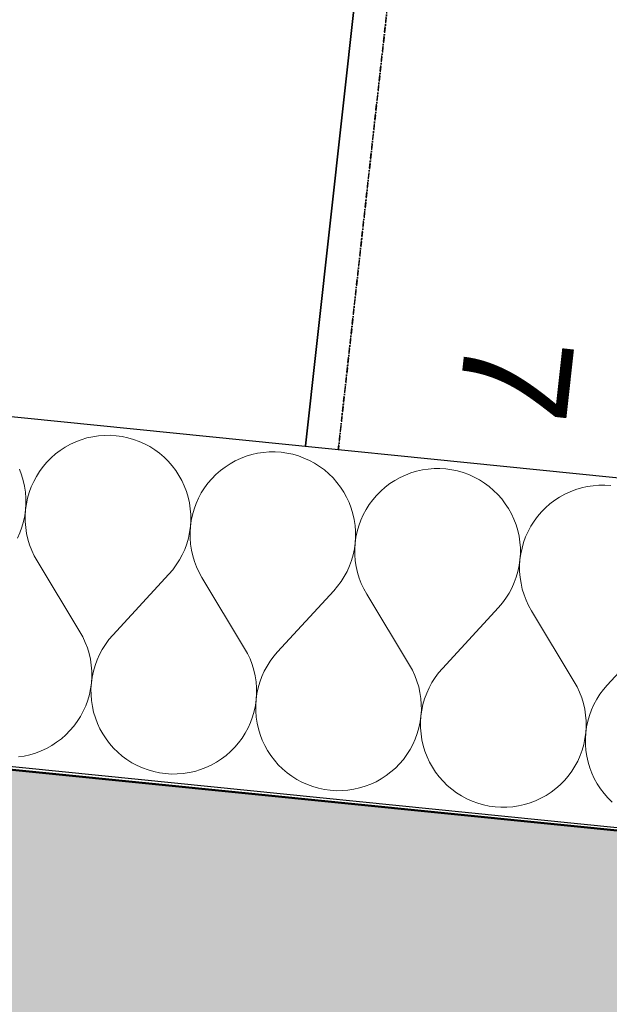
# Model space of a CAD drawing. Header units: millimetres. Extents: x -25972 to 4435, y -2839 to 20217.
# Tile 80 of 110: x -15456 to -15185, y 9410 to 9863. Entities that reach past the tile are written whole.
import ezdxf

# ---------------------------------------------------------------- set-up
doc = ezdxf.new("R2010")
doc.units = ezdxf.units.MM
doc.header["$MEASUREMENT"] = 0
doc.linetypes.add('Wipeout_Contour', pattern=[1000, 0, -1000])
doc.linetypes.add('Čerchovaná M', pattern=[4.5, 2.5, -0.85, 0.3, -0.85])
for name, color, linetype in [('7._POHLED ZÁPADNÍ_2_3D prvky fasada nove', 7, 'Continuous'), ('7._POHLED ZÁPADNÍ_2_Interiér - schodiště', 7, 'Continuous'), ('7._POHLED ZÁPADNÍ_2_Konstrukce - nosné', 7, 'Continuous'), ('7._POHLED ZÁPADNÍ_2_Nové_Interiér - schodiště', 7, 'Continuous'), ('7._POHLED ZÁPADNÍ_2_Nové_Konstrukce - nosné', 7, 'Continuous'), ('7._POHLED ZÁPADNÍ_2_Nové_Výplně – Řezové', 7, 'Continuous'), ('7._POHLED ZÁPADNÍ_2_Výplně – Řezové', 7, 'Continuous')]:
    doc.layers.add(name, color=color, linetype=linetype)
doc.styles.add('GENEROVANÝ_STYL_1', font='txt')

# ---------------------------------------------------------------- blocks, each defined once
blk = doc.blocks.new('*X38', base_point=(-26263.07, -5016.56))
at = {"layer": '7._POHLED ZÁPADNÍ_2_Nové_Výplně – Řezové', "color": 21, "linetype": 'Continuous', "lineweight": 20, "true_color": 0xffaaaa}
for p, q in [((-15430.44, 9668.48), (-15432.91, 9667.33)), ((-15427.9, 9669.45), (-15430.44, 9668.48)), ((-15425.3, 9670.23), (-15427.9, 9669.45)), ((-15422.64, 9670.83), (-15425.3, 9670.23)), ((-15419.95, 9671.23), (-15422.64, 9670.83)), ((-15417.24, 9671.44), (-15419.95, 9671.23)), ((-15414.52, 9671.46), (-15417.24, 9671.44)), ((-15411.8, 9671.28), (-15414.52, 9671.46)), ((-15409.11, 9670.91), (-15411.8, 9671.28)), ((-15406.45, 9670.35), (-15409.11, 9670.91)), ((-15403.83, 9669.6), (-15406.45, 9670.35)), ((-15401.28, 9668.67), (-15403.83, 9669.6)), ((-15398.79, 9667.56), (-15401.28, 9668.67)), ((-15437.57, 9664.52), (-15439.73, 9662.88)), ((-15435.29, 9666.01), (-15437.57, 9664.52)), ((-15432.91, 9667.33), (-15435.29, 9666.01)), ((-15396.4, 9666.27), (-15398.79, 9667.56)), ((-15394.1, 9664.81), (-15396.4, 9666.27)), ((-15391.91, 9663.19), (-15394.1, 9664.81)), ((-15341.43, 9663.79), (-15344.14, 9663.58)), ((-15338.71, 9663.81), (-15341.43, 9663.79)), ((-15336, 9663.64), (-15338.71, 9663.81)), ((-15441.78, 9661.08), (-15443.69, 9659.15)), ((-15439.73, 9662.88), (-15441.78, 9661.08)), ((-15389.84, 9661.43), (-15391.91, 9663.19)), ((-15387.91, 9659.51), (-15389.84, 9661.43)), ((-15386.11, 9657.47), (-15387.91, 9659.51)), ((-15357.1, 9659.68), (-15359.48, 9658.36)), ((-15354.64, 9660.83), (-15357.1, 9659.68)), ((-15352.09, 9661.8), (-15354.64, 9660.83)), ((-15349.49, 9662.58), (-15352.09, 9661.8)), ((-15346.84, 9663.18), (-15349.49, 9662.58)), ((-15344.14, 9663.58), (-15346.84, 9663.18)), ((-15333.3, 9663.27), (-15336, 9663.64)), ((-15330.64, 9662.71), (-15333.3, 9663.27)), ((-15328.02, 9661.96), (-15330.64, 9662.71)), ((-15325.47, 9661.02), (-15328.02, 9661.96)), ((-15322.99, 9659.91), (-15325.47, 9661.02)), ((-15320.59, 9658.62), (-15322.99, 9659.91)), ((-15455.36, 9653.28), (-15456.33, 9655.82)), ((-15447.07, 9654.89), (-15448.53, 9652.59)), ((-15445.46, 9657.08), (-15447.07, 9654.89)), ((-15443.69, 9659.15), (-15445.46, 9657.08)), ((-15384.47, 9655.3), (-15386.11, 9657.47)), ((-15382.99, 9653.02), (-15384.47, 9655.3)), ((-15363.93, 9655.23), (-15365.97, 9653.44)), ((-15361.76, 9656.88), (-15363.93, 9655.23)), ((-15359.48, 9658.36), (-15361.76, 9656.88)), ((-15318.29, 9657.16), (-15320.59, 9658.62)), ((-15316.11, 9655.55), (-15318.29, 9657.16)), ((-15314.04, 9653.78), (-15316.11, 9655.55)), ((-15273.68, 9654.93), (-15276.29, 9654.15)), ((-15271.03, 9655.53), (-15273.68, 9654.93)), ((-15268.34, 9655.93), (-15271.03, 9655.53)), ((-15265.63, 9656.15), (-15268.34, 9655.93)), ((-15262.91, 9656.16), (-15265.63, 9656.15)), ((-15260.19, 9655.99), (-15262.91, 9656.16)), ((-15257.5, 9655.62), (-15260.19, 9655.99)), ((-15254.83, 9655.06), (-15257.5, 9655.62)), ((-15252.22, 9654.31), (-15254.83, 9655.06)), ((-15454.58, 9650.67), (-15455.36, 9653.28)), ((-15453.98, 9648.02), (-15454.58, 9650.67)), ((-15449.81, 9650.19), (-15450.92, 9647.71)), ((-15448.53, 9652.59), (-15449.81, 9650.19)), ((-15381.67, 9650.64), (-15382.99, 9653.02)), ((-15380.52, 9648.17), (-15381.67, 9650.64)), ((-15367.88, 9651.5), (-15369.65, 9649.43)), ((-15365.97, 9653.44), (-15367.88, 9651.5)), ((-15312.1, 9651.87), (-15314.04, 9653.78)), ((-15310.31, 9649.82), (-15312.1, 9651.87)), ((-15283.68, 9650.71), (-15285.96, 9649.23)), ((-15281.3, 9652.03), (-15283.68, 9650.71)), ((-15278.83, 9653.18), (-15281.3, 9652.03)), ((-15276.29, 9654.15), (-15278.83, 9653.18)), ((-15249.66, 9653.37), (-15252.22, 9654.31)), ((-15247.18, 9652.26), (-15249.66, 9653.37)), ((-15244.79, 9650.97), (-15247.18, 9652.26)), ((-15242.49, 9649.52), (-15244.79, 9650.97)), ((-15453.58, 9645.33), (-15453.98, 9648.02)), ((-15450.92, 9647.71), (-15451.86, 9645.16)), ((-15379.56, 9645.63), (-15380.52, 9648.17)), ((-15378.77, 9643.03), (-15379.56, 9645.63)), ((-15371.26, 9647.24), (-15372.72, 9644.94)), ((-15369.65, 9649.43), (-15371.26, 9647.24)), ((-15308.66, 9647.65), (-15310.31, 9649.82)), ((-15307.18, 9645.37), (-15308.66, 9647.65)), ((-15290.17, 9645.79), (-15292.08, 9643.85)), ((-15288.12, 9647.58), (-15290.17, 9645.79)), ((-15285.96, 9649.23), (-15288.12, 9647.58)), ((-15240.3, 9647.9), (-15242.49, 9649.52)), ((-15238.23, 9646.13), (-15240.3, 9647.9)), ((-15236.3, 9644.22), (-15238.23, 9646.13)), ((-15200.48, 9646.5), (-15203.03, 9645.53)), ((-15197.88, 9647.29), (-15200.48, 9646.5)), ((-15195.22, 9647.88), (-15197.88, 9647.29)), ((-15192.53, 9648.29), (-15195.22, 9647.88)), ((-15189.82, 9648.5), (-15192.53, 9648.29)), ((-15187.1, 9648.52), (-15189.82, 9648.5)), ((-15184.39, 9648.34), (-15187.1, 9648.52)), ((-15453.37, 9642.62), (-15453.58, 9645.33)), ((-15453.35, 9639.9), (-15453.37, 9642.62)), ((-15452.61, 9642.54), (-15453.16, 9639.88)), ((-15451.86, 9645.16), (-15452.61, 9642.54)), ((-15378.18, 9640.37), (-15378.77, 9643.03)), ((-15374.01, 9642.55), (-15375.12, 9640.06)), ((-15372.72, 9644.94), (-15374.01, 9642.55)), ((-15305.86, 9642.99), (-15307.18, 9645.37)), ((-15304.72, 9640.53), (-15305.86, 9642.99)), ((-15293.84, 9641.78), (-15295.46, 9639.59)), ((-15292.08, 9643.85), (-15293.84, 9641.78)), ((-15234.5, 9642.17), (-15236.3, 9644.22)), ((-15232.86, 9640.01), (-15234.5, 9642.17)), ((-15210.15, 9641.58), (-15212.32, 9639.94)), ((-15207.87, 9643.07), (-15210.15, 9641.58)), ((-15205.49, 9644.39), (-15207.87, 9643.07)), ((-15203.03, 9645.53), (-15205.49, 9644.39)), ((-15453.9, 9634.49), (-15453.53, 9637.18)), ((-15453.53, 9637.18), (-15453.71, 9634.47)), ((-15453.53, 9637.18), (-15453.35, 9639.9)), ((-15453.16, 9639.88), (-15453.53, 9637.18)), ((-15377.78, 9637.68), (-15378.18, 9640.37)), ((-15377.56, 9634.97), (-15377.78, 9637.68)), ((-15376.05, 9637.51), (-15376.8, 9634.89)), ((-15375.12, 9640.06), (-15376.05, 9637.51)), ((-15303.75, 9637.98), (-15304.72, 9640.53)), ((-15302.97, 9635.38), (-15303.75, 9637.98)), ((-15296.91, 9637.29), (-15298.2, 9634.9)), ((-15295.46, 9639.59), (-15296.91, 9637.29)), ((-15231.37, 9637.73), (-15232.86, 9640.01)), ((-15230.06, 9635.35), (-15231.37, 9637.73)), ((-15214.36, 9638.14), (-15216.27, 9636.2)), ((-15212.32, 9639.94), (-15214.36, 9638.14)), ((-15454.47, 9631.82), (-15453.9, 9634.49)), ((-15453.71, 9634.47), (-15453.69, 9631.75)), ((-15377.73, 9629.53), (-15377.55, 9632.25)), ((-15377.36, 9632.23), (-15377.73, 9629.53)), ((-15377.55, 9632.25), (-15377.56, 9634.97)), ((-15376.8, 9634.89), (-15377.36, 9632.23)), ((-15302.37, 9632.72), (-15302.97, 9635.38)), ((-15301.97, 9630.03), (-15302.37, 9632.72)), ((-15299.31, 9632.41), (-15300.25, 9629.86)), ((-15298.2, 9634.9), (-15299.31, 9632.41)), ((-15228.91, 9632.88), (-15230.06, 9635.35)), ((-15227.94, 9630.34), (-15228.91, 9632.88)), ((-15218.04, 9634.13), (-15219.65, 9631.95)), ((-15216.27, 9636.2), (-15218.04, 9634.13)), ((-15456.15, 9626.66), (-15455.22, 9629.21)), ((-15455.22, 9629.21), (-15454.47, 9631.82)), ((-15453.69, 9631.75), (-15453.47, 9629.03)), ((-15453.47, 9629.03), (-15453.07, 9626.34)), ((-15378.1, 9626.84), (-15377.73, 9629.53)), ((-15377.73, 9629.53), (-15377.9, 9626.82)), ((-15301.76, 9627.32), (-15301.97, 9630.03)), ((-15300.25, 9629.86), (-15300.99, 9627.24)), ((-15227.16, 9627.73), (-15227.94, 9630.34)), ((-15226.57, 9625.08), (-15227.16, 9627.73)), ((-15221.11, 9629.65), (-15222.4, 9627.25)), ((-15219.65, 9631.95), (-15221.11, 9629.65)), ((-15457.27, 9624.17), (-15456.15, 9626.66)), ((-15453.07, 9626.34), (-15452.47, 9623.69)), ((-15452.47, 9623.69), (-15451.68, 9621.09)), ((-15379.41, 9621.56), (-15378.66, 9624.18)), ((-15378.66, 9624.18), (-15378.1, 9626.84)), ((-15377.9, 9626.82), (-15377.88, 9624.1)), ((-15377.88, 9624.1), (-15377.67, 9621.39)), ((-15301.92, 9621.89), (-15301.74, 9624.6)), ((-15301.55, 9624.58), (-15301.92, 9621.89)), ((-15301.74, 9624.6), (-15301.76, 9627.32)), ((-15300.99, 9627.24), (-15301.55, 9624.58)), ((-15226.16, 9622.38), (-15226.57, 9625.08)), ((-15223.51, 9624.77), (-15224.44, 9622.21)), ((-15222.4, 9627.25), (-15223.51, 9624.77)), ((-15451.68, 9621.09), (-15450.71, 9618.54)), ((-15450.71, 9618.54), (-15449.57, 9616.08)), ((-15381.46, 9616.53), (-15380.35, 9619.01)), ((-15380.35, 9619.01), (-15379.41, 9621.56)), ((-15377.67, 9621.39), (-15377.26, 9618.7)), ((-15377.26, 9618.7), (-15376.66, 9616.04)), ((-15302.85, 9616.53), (-15302.29, 9619.19)), ((-15302.29, 9619.19), (-15301.92, 9621.89)), ((-15301.92, 9621.89), (-15302.1, 9619.17)), ((-15302.1, 9619.17), (-15302.08, 9616.45)), ((-15225.95, 9619.67), (-15226.16, 9622.38)), ((-15225.94, 9616.95), (-15225.95, 9619.67)), ((-15225.19, 9619.6), (-15225.75, 9616.93)), ((-15224.44, 9622.21), (-15225.19, 9619.6)), ((-15449.57, 9616.08), (-15448.24, 9613.7)), ((-15384.21, 9611.83), (-15382.75, 9614.13)), ((-15382.75, 9614.13), (-15381.46, 9616.53)), ((-15376.66, 9616.04), (-15375.88, 9613.44)), ((-15304.54, 9611.36), (-15303.61, 9613.91)), ((-15303.61, 9613.91), (-15302.85, 9616.53)), ((-15302.08, 9616.45), (-15301.86, 9613.74)), ((-15226.49, 9611.54), (-15226.12, 9614.24)), ((-15226.12, 9614.24), (-15226.29, 9611.52)), ((-15226.12, 9614.24), (-15225.94, 9616.95)), ((-15225.75, 9616.93), (-15226.12, 9614.24)), ((-15428.56, 9581.08), (-15448.24, 9613.7)), ((-15387.6, 9607.58), (-15385.83, 9609.65)), ((-15385.83, 9609.65), (-15384.21, 9611.83)), ((-15375.88, 9613.44), (-15374.91, 9610.9)), ((-15374.91, 9610.9), (-15373.76, 9608.43)), ((-15305.66, 9608.88), (-15304.54, 9611.36)), ((-15301.86, 9613.74), (-15301.46, 9611.05)), ((-15301.46, 9611.05), (-15300.86, 9608.39)), ((-15227.05, 9608.88), (-15226.49, 9611.54)), ((-15226.29, 9611.52), (-15226.27, 9608.8)), ((-15413.4, 9579.55), (-15387.6, 9607.58)), ((-15373.76, 9608.43), (-15372.44, 9606.05)), ((-15352.76, 9573.43), (-15372.44, 9606.05)), ((-15308.41, 9604.19), (-15306.95, 9606.48)), ((-15306.95, 9606.48), (-15305.66, 9608.88)), ((-15300.86, 9608.39), (-15300.07, 9605.79)), ((-15300.07, 9605.79), (-15299.1, 9603.25)), ((-15228.74, 9603.71), (-15227.8, 9606.27)), ((-15227.8, 9606.27), (-15227.05, 9608.88)), ((-15226.27, 9608.8), (-15226.06, 9606.09)), ((-15226.06, 9606.09), (-15225.65, 9603.4)), ((-15311.79, 9599.93), (-15310.02, 9602)), ((-15310.02, 9602), (-15308.41, 9604.19)), ((-15299.1, 9603.25), (-15297.95, 9600.78)), ((-15297.95, 9600.78), (-15296.63, 9598.4)), ((-15231.14, 9598.84), (-15229.85, 9601.23)), ((-15229.85, 9601.23), (-15228.74, 9603.71)), ((-15225.65, 9603.4), (-15225.05, 9600.75)), ((-15225.05, 9600.75), (-15224.27, 9598.14)), ((-15337.59, 9571.9), (-15311.79, 9599.93)), ((-15276.95, 9565.79), (-15296.63, 9598.4)), ((-15234.22, 9594.35), (-15232.6, 9596.54)), ((-15232.6, 9596.54), (-15231.14, 9598.84)), ((-15224.27, 9598.14), (-15223.3, 9595.6)), ((-15261.79, 9564.26), (-15235.99, 9592.28)), ((-15235.99, 9592.28), (-15234.22, 9594.35)), ((-15223.3, 9595.6), (-15222.15, 9593.13)), ((-15222.15, 9593.13), (-15220.83, 9590.76)), ((-15201.14, 9558.14), (-15220.83, 9590.76)), ((-15185.98, 9556.61), (-15160.18, 9584.64)), ((-15427.24, 9578.7), (-15428.56, 9581.08)), ((-15426.09, 9576.24), (-15427.24, 9578.7)), ((-15413.4, 9579.55), (-15415.17, 9577.49)), ((-15425.12, 9573.7), (-15426.09, 9576.24)), ((-15424.34, 9571.09), (-15425.12, 9573.7)), ((-15416.79, 9575.3), (-15418.25, 9573)), ((-15415.17, 9577.49), (-15416.79, 9575.3)), ((-15351.43, 9571.06), (-15352.76, 9573.43)), ((-15423.74, 9568.44), (-15424.34, 9571.09)), ((-15419.54, 9570.61), (-15420.65, 9568.13)), ((-15418.25, 9573), (-15419.54, 9570.61)), ((-15350.29, 9568.59), (-15351.43, 9571.06)), ((-15339.36, 9569.84), (-15340.98, 9567.65)), ((-15337.59, 9571.9), (-15339.36, 9569.84)), ((-15423.33, 9565.75), (-15423.74, 9568.44)), ((-15423.12, 9563.04), (-15423.33, 9565.75)), ((-15421.59, 9565.57), (-15422.34, 9562.96)), ((-15420.65, 9568.13), (-15421.59, 9565.57)), ((-15349.32, 9566.05), (-15350.29, 9568.59)), ((-15348.53, 9563.44), (-15349.32, 9566.05)), ((-15342.44, 9565.35), (-15343.73, 9562.96)), ((-15340.98, 9567.65), (-15342.44, 9565.35)), ((-15275.63, 9563.41), (-15276.95, 9565.79)), ((-15261.79, 9564.26), (-15263.56, 9562.19)), ((-15423.27, 9557.6), (-15423.1, 9560.32)), ((-15422.9, 9560.3), (-15423.27, 9557.6)), ((-15423.1, 9560.32), (-15423.12, 9563.04)), ((-15422.34, 9562.96), (-15422.9, 9560.3)), ((-15347.93, 9560.79), (-15348.53, 9563.44)), ((-15347.53, 9558.1), (-15347.93, 9560.79)), ((-15344.85, 9560.48), (-15345.78, 9557.92)), ((-15343.73, 9562.96), (-15344.85, 9560.48)), ((-15274.48, 9560.94), (-15275.63, 9563.41)), ((-15273.51, 9558.4), (-15274.48, 9560.94)), ((-15265.18, 9560), (-15266.63, 9557.71)), ((-15263.56, 9562.19), (-15265.18, 9560)), ((-15423.64, 9554.9), (-15423.27, 9557.6)), ((-15423.27, 9557.6), (-15423.45, 9554.89)), ((-15347.31, 9555.39), (-15347.53, 9558.1)), ((-15347.29, 9552.67), (-15347.31, 9555.39)), ((-15346.53, 9555.31), (-15347.1, 9552.65)), ((-15345.78, 9557.92), (-15346.53, 9555.31)), ((-15272.72, 9555.8), (-15273.51, 9558.4)), ((-15272.13, 9553.14), (-15272.72, 9555.8)), ((-15267.92, 9555.31), (-15269.04, 9552.83)), ((-15266.63, 9557.71), (-15267.92, 9555.31)), ((-15199.82, 9555.76), (-15201.14, 9558.14)), ((-15198.67, 9553.29), (-15199.82, 9555.76)), ((-15185.98, 9556.61), (-15187.75, 9554.54)), ((-15424.95, 9549.63), (-15424.2, 9552.24)), ((-15424.2, 9552.24), (-15423.64, 9554.9)), ((-15423.45, 9554.89), (-15423.43, 9552.17)), ((-15423.43, 9552.17), (-15423.22, 9549.45)), ((-15347.47, 9549.95), (-15347.29, 9552.67)), ((-15347.1, 9552.65), (-15347.47, 9549.95)), ((-15271.72, 9550.45), (-15272.13, 9553.14)), ((-15269.04, 9552.83), (-15269.98, 9550.28)), ((-15197.7, 9550.75), (-15198.67, 9553.29)), ((-15196.92, 9548.15), (-15197.7, 9550.75)), ((-15189.37, 9552.36), (-15190.83, 9550.06)), ((-15187.75, 9554.54), (-15189.37, 9552.36)), ((-15426.99, 9544.59), (-15425.88, 9547.07)), ((-15425.88, 9547.07), (-15424.95, 9549.63)), ((-15423.22, 9549.45), (-15422.82, 9546.76)), ((-15422.82, 9546.76), (-15422.23, 9544.11)), ((-15348.39, 9544.59), (-15347.83, 9547.26)), ((-15347.83, 9547.26), (-15347.47, 9549.95)), ((-15347.47, 9549.95), (-15347.64, 9547.24)), ((-15347.64, 9547.24), (-15347.63, 9544.52)), ((-15271.51, 9547.74), (-15271.72, 9550.45)), ((-15271.49, 9545.02), (-15271.51, 9547.74)), ((-15270.73, 9547.66), (-15271.29, 9545)), ((-15269.98, 9550.28), (-15270.73, 9547.66)), ((-15196.32, 9545.49), (-15196.92, 9548.15)), ((-15192.12, 9547.66), (-15193.23, 9545.18)), ((-15190.83, 9550.06), (-15192.12, 9547.66)), ((-15429.73, 9539.89), (-15428.28, 9542.19)), ((-15428.28, 9542.19), (-15426.99, 9544.59)), ((-15422.23, 9544.11), (-15421.44, 9541.5)), ((-15421.44, 9541.5), (-15420.48, 9538.96)), ((-15350.07, 9539.42), (-15349.14, 9541.98)), ((-15349.14, 9541.98), (-15348.39, 9544.59)), ((-15347.63, 9544.52), (-15347.42, 9541.8)), ((-15347.42, 9541.8), (-15347.02, 9539.11)), ((-15272.03, 9539.61), (-15271.66, 9542.3)), ((-15271.66, 9542.3), (-15271.84, 9539.59)), ((-15271.66, 9542.3), (-15271.49, 9545.02)), ((-15271.29, 9545), (-15271.66, 9542.3)), ((-15195.91, 9542.8), (-15196.32, 9545.49)), ((-15195.7, 9540.09), (-15195.91, 9542.8)), ((-15194.17, 9542.63), (-15194.92, 9540.01)), ((-15193.23, 9545.18), (-15194.17, 9542.63)), ((-15433.12, 9535.63), (-15431.35, 9537.7)), ((-15431.35, 9537.7), (-15429.73, 9539.89)), ((-15420.48, 9538.96), (-15419.33, 9536.49)), ((-15352.47, 9534.54), (-15351.19, 9536.94)), ((-15351.19, 9536.94), (-15350.07, 9539.42)), ((-15347.02, 9539.11), (-15346.42, 9536.46)), ((-15273.34, 9534.33), (-15272.59, 9536.95)), ((-15272.59, 9536.95), (-15272.03, 9539.61)), ((-15271.84, 9539.59), (-15271.82, 9536.87)), ((-15195.86, 9534.66), (-15195.68, 9537.37)), ((-15195.48, 9537.35), (-15195.86, 9534.66)), ((-15195.68, 9537.37), (-15195.7, 9540.09)), ((-15194.92, 9540.01), (-15195.48, 9537.35)), ((-15437.07, 9531.9), (-15435.03, 9533.7)), ((-15435.03, 9533.7), (-15433.12, 9535.63)), ((-15419.33, 9536.49), (-15418.01, 9534.11)), ((-15418.01, 9534.11), (-15416.53, 9531.83)), ((-15353.93, 9532.24), (-15352.47, 9534.54)), ((-15346.42, 9536.46), (-15345.64, 9533.85)), ((-15345.64, 9533.85), (-15344.67, 9531.31)), ((-15274.27, 9531.77), (-15273.34, 9534.33)), ((-15271.82, 9536.87), (-15271.61, 9534.16)), ((-15271.61, 9534.16), (-15271.21, 9531.47)), ((-15196.22, 9531.96), (-15195.86, 9534.66)), ((-15195.86, 9534.66), (-15196.03, 9531.94)), ((-15443.9, 9527.45), (-15441.52, 9528.77)), ((-15441.52, 9528.77), (-15439.24, 9530.26)), ((-15439.24, 9530.26), (-15437.07, 9531.9)), ((-15416.53, 9531.83), (-15414.89, 9529.66)), ((-15414.89, 9529.66), (-15413.09, 9527.62)), ((-15359.22, 9526.05), (-15357.31, 9527.99)), ((-15357.31, 9527.99), (-15355.54, 9530.06)), ((-15355.54, 9530.06), (-15353.93, 9532.24)), ((-15344.67, 9531.31), (-15343.53, 9528.84)), ((-15343.53, 9528.84), (-15342.21, 9526.46)), ((-15276.67, 9526.9), (-15275.38, 9529.29)), ((-15275.38, 9529.29), (-15274.27, 9531.77)), ((-15271.21, 9531.47), (-15270.62, 9528.81)), ((-15270.62, 9528.81), (-15269.83, 9526.21)), ((-15197.53, 9526.68), (-15196.78, 9529.3)), ((-15196.78, 9529.3), (-15196.22, 9531.96)), ((-15196.03, 9531.94), (-15196.02, 9529.22)), ((-15196.02, 9529.22), (-15195.81, 9526.51)), ((-15456.85, 9523.55), (-15454.16, 9523.96)), ((-15454.16, 9523.96), (-15451.51, 9524.55)), ((-15451.51, 9524.55), (-15448.9, 9525.34)), ((-15448.9, 9525.34), (-15446.36, 9526.3)), ((-15446.36, 9526.3), (-15443.9, 9527.45)), ((-15413.09, 9527.62), (-15411.16, 9525.71)), ((-15411.16, 9525.71), (-15409.09, 9523.94)), ((-15409.09, 9523.94), (-15406.9, 9522.32)), ((-15363.43, 9522.61), (-15361.27, 9524.25)), ((-15361.27, 9524.25), (-15359.22, 9526.05)), ((-15342.21, 9526.46), (-15340.72, 9524.18)), ((-15340.72, 9524.18), (-15339.08, 9522.02)), ((-15279.74, 9522.41), (-15278.12, 9524.6)), ((-15278.12, 9524.6), (-15276.67, 9526.9)), ((-15269.83, 9526.21), (-15268.87, 9523.66)), ((-15268.87, 9523.66), (-15267.72, 9521.19)), ((-15199.58, 9521.64), (-15198.46, 9524.13)), ((-15198.46, 9524.13), (-15197.53, 9526.68)), ((-15195.81, 9526.51), (-15195.4, 9523.82)), ((-15195.4, 9523.82), (-15194.81, 9521.16)), ((-15406.9, 9522.32), (-15404.6, 9520.87)), ((-15404.6, 9520.87), (-15402.21, 9519.58)), ((-15402.21, 9519.58), (-15399.72, 9518.46)), ((-15370.56, 9518.66), (-15368.09, 9519.8)), ((-15368.09, 9519.8), (-15365.71, 9521.12)), ((-15365.71, 9521.12), (-15363.43, 9522.61)), ((-15339.08, 9522.02), (-15337.29, 9519.97)), ((-15337.29, 9519.97), (-15335.35, 9518.06)), ((-15283.42, 9518.4), (-15281.51, 9520.34)), ((-15281.51, 9520.34), (-15279.74, 9522.41)), ((-15267.72, 9521.19), (-15266.4, 9518.82)), ((-15266.4, 9518.82), (-15264.92, 9516.54)), ((-15202.32, 9516.95), (-15200.86, 9519.25)), ((-15200.86, 9519.25), (-15199.58, 9521.64)), ((-15194.81, 9521.16), (-15194.03, 9518.56)), ((-15399.72, 9518.46), (-15397.17, 9517.53)), ((-15397.17, 9517.53), (-15394.55, 9516.78)), ((-15394.55, 9516.78), (-15391.89, 9516.22)), ((-15391.89, 9516.22), (-15389.2, 9515.85)), ((-15389.2, 9515.85), (-15386.48, 9515.67)), ((-15386.48, 9515.67), (-15383.76, 9515.69)), ((-15383.76, 9515.69), (-15381.05, 9515.9)), ((-15381.05, 9515.9), (-15378.36, 9516.31)), ((-15378.36, 9516.31), (-15375.7, 9516.9)), ((-15375.7, 9516.9), (-15373.1, 9517.69)), ((-15373.1, 9517.69), (-15370.56, 9518.66)), ((-15335.35, 9518.06), (-15333.28, 9516.29)), ((-15333.28, 9516.29), (-15331.09, 9514.67)), ((-15331.09, 9514.67), (-15328.8, 9513.22)), ((-15289.9, 9513.47), (-15287.63, 9514.96)), ((-15287.63, 9514.96), (-15285.46, 9516.61)), ((-15285.46, 9516.61), (-15283.42, 9518.4)), ((-15264.92, 9516.54), (-15263.27, 9514.37)), ((-15263.27, 9514.37), (-15261.48, 9512.32)), ((-15205.7, 9512.69), (-15203.93, 9514.76)), ((-15203.93, 9514.76), (-15202.32, 9516.95)), ((-15194.03, 9518.56), (-15193.06, 9516.01)), ((-15193.06, 9516.01), (-15191.92, 9513.55)), ((-15328.8, 9513.22), (-15326.4, 9511.93)), ((-15326.4, 9511.93), (-15323.92, 9510.82)), ((-15323.92, 9510.82), (-15321.36, 9509.88)), ((-15321.36, 9509.88), (-15318.75, 9509.13)), ((-15299.9, 9509.26), (-15297.29, 9510.04)), ((-15297.29, 9510.04), (-15294.75, 9511.01)), ((-15294.75, 9511.01), (-15292.28, 9512.15)), ((-15292.28, 9512.15), (-15289.9, 9513.47)), ((-15261.48, 9512.32), (-15259.54, 9510.41)), ((-15259.54, 9510.41), (-15257.48, 9508.64)), ((-15209.65, 9508.96), (-15207.61, 9510.75)), ((-15207.61, 9510.75), (-15205.7, 9512.69)), ((-15191.92, 9513.55), (-15190.6, 9511.17)), ((-15190.6, 9511.17), (-15189.11, 9508.89)), ((-15318.75, 9509.13), (-15316.09, 9508.57)), ((-15316.09, 9508.57), (-15313.39, 9508.2)), ((-15313.39, 9508.2), (-15310.68, 9508.02)), ((-15310.68, 9508.02), (-15307.96, 9508.04)), ((-15307.96, 9508.04), (-15305.24, 9508.25)), ((-15305.24, 9508.25), (-15302.55, 9508.66)), ((-15302.55, 9508.66), (-15299.9, 9509.26)), ((-15257.48, 9508.64), (-15255.29, 9507.03)), ((-15255.29, 9507.03), (-15252.99, 9505.57)), ((-15252.99, 9505.57), (-15250.59, 9504.28)), ((-15216.48, 9504.51), (-15214.1, 9505.83)), ((-15214.1, 9505.83), (-15211.82, 9507.31)), ((-15211.82, 9507.31), (-15209.65, 9508.96)), ((-15189.11, 9508.89), (-15187.47, 9506.72)), ((-15187.47, 9506.72), (-15185.67, 9504.68)), ((-15250.59, 9504.28), (-15248.11, 9503.17)), ((-15248.11, 9503.17), (-15245.56, 9502.23)), ((-15245.56, 9502.23), (-15242.94, 9501.48)), ((-15242.94, 9501.48), (-15240.28, 9500.92)), ((-15240.28, 9500.92), (-15237.58, 9500.55)), ((-15229.44, 9500.61), (-15226.75, 9501.01)), ((-15226.75, 9501.01), (-15224.09, 9501.61)), ((-15224.09, 9501.61), (-15221.49, 9502.39)), ((-15221.49, 9502.39), (-15218.95, 9503.36)), ((-15218.95, 9503.36), (-15216.48, 9504.51)), ((-15185.67, 9504.68), (-15183.74, 9502.76)), ((-15237.58, 9500.55), (-15234.87, 9500.38)), ((-15234.87, 9500.38), (-15232.15, 9500.39)), ((-15232.15, 9500.39), (-15229.44, 9500.61))]:
    blk.add_line(p, q, dxfattribs=at)

msp = doc.modelspace()

# ---------------------------------------------------------------- linework, layer by layer
at = {"layer": '7._POHLED ZÁPADNÍ_2_Nové_Interiér - schodiště', "color": 1, "linetype": 'Continuous', "lineweight": 25}
for p, q in [((-15325.09, 9663.86), (-15225.91, 10558.38)), ((-15225.91, 10558.38), (-15325.09, 9663.86)), ((-14460.38, 9567.99), (-17054.49, 9855.61)), ((-17055.81, 9843.68), (-14461.71, 9556.06)), ((-15613.32, 9695.82), (-15325.09, 9663.86)), ((-15325.09, 9663.86), (-15036.85, 9631.91))]:
    msp.add_line(p, q, dxfattribs=at)
at = {"layer": '7._POHLED ZÁPADNÍ_2_Nové_Interiér - schodiště', "color": 1, "linetype": 'Čerchovaná M', "lineweight": 25, "flags": 128}
for points in [[(-15499.03, 10588.66), (-15598.21, 9694.15), (-15309.98, 9662.19), (-15210.8, 10556.71)], [(-15210.8, 10556.71), (-15309.98, 9662.19), (-15021.74, 9630.23), (-14922.57, 10524.75)]]:
    msp.add_lwpolyline(points, close=True, dxfattribs=at)

# ---------------------------------------------------------------- texts
at = {"layer": '7._POHLED ZÁPADNÍ_2_Interiér - schodiště', "color": 1, "linetype": 'Continuous', "lineweight": 25, "insert": (-15225.74, 9717.21), "char_height": 50, "attachment_point": 4, "rotation": 263.6732, "style": 'GENEROVANÝ_STYL_1'}
msp.add_mtext('\\A1;{\\pql;\\fArial|b0|i0|c238|p38;7}', dxfattribs=at)

# ---------------------------------------------------------------- next in the draw order: wipeouts: each hides what was drawn before it
at = {"color": 254, "linetype": 'Wipeout_Contour', "lineweight": 0, "ltscale": 91120.356399}
msp.add_wipeout([(-16226.99, 9656.85), (-16233.01, 9597.15), (-14385.2, 9410.73), (-14369.14, 9569.92), (-16216.95, 9756.34)], dxfattribs=at).dxf.layer = '7._POHLED ZÁPADNÍ_2_Nové_Výplně – Řezové'

# ---------------------------------------------------------------- next in the draw order: hatches: boundary and pattern name
at = {"layer": '7._POHLED ZÁPADNÍ_2_Výplně – Řezové', "linetype": 'Continuous', "lineweight": 13}
msp.add_hatch(color=254, dxfattribs=at).paths.add_polyline_path([(-15864.05, 9055.6), (-14435.11, 8912.26), (-14385.2, 9409.76), (-15814.15, 9553.1)])

# ---------------------------------------------------------------- next in the draw order: linework, layer by layer
at = {"layer": '7._POHLED ZÁPADNÍ_2_Konstrukce - nosné', "color": 7, "linetype": 'Continuous', "lineweight": 50, "flags": 128}
msp.add_lwpolyline([(-14385.2, 9409.76), (-15814.15, 9553.1)], dxfattribs=at)
at = {"layer": '7._POHLED ZÁPADNÍ_2_Nové_Konstrukce - nosné', "color": 1, "linetype": 'Continuous', "lineweight": 25, "flags": 128}
for points in [[(-14369.14, 9569.92), (-16216.95, 9756.34)], [(-16233.01, 9597.15), (-14385.2, 9410.73)]]:
    msp.add_lwpolyline(points, dxfattribs=at)

# ---------------------------------------------------------------- next in the draw order: block references
at = {"layer": '7._POHLED ZÁPADNÍ_2_3D prvky fasada nove', "color": 9, "linetype": 'Continuous', "lineweight": 13}
msp.add_blockref('*X38', (-26263.07, -5016.56), dxfattribs=at)

doc.saveas('drawing.dxf')
